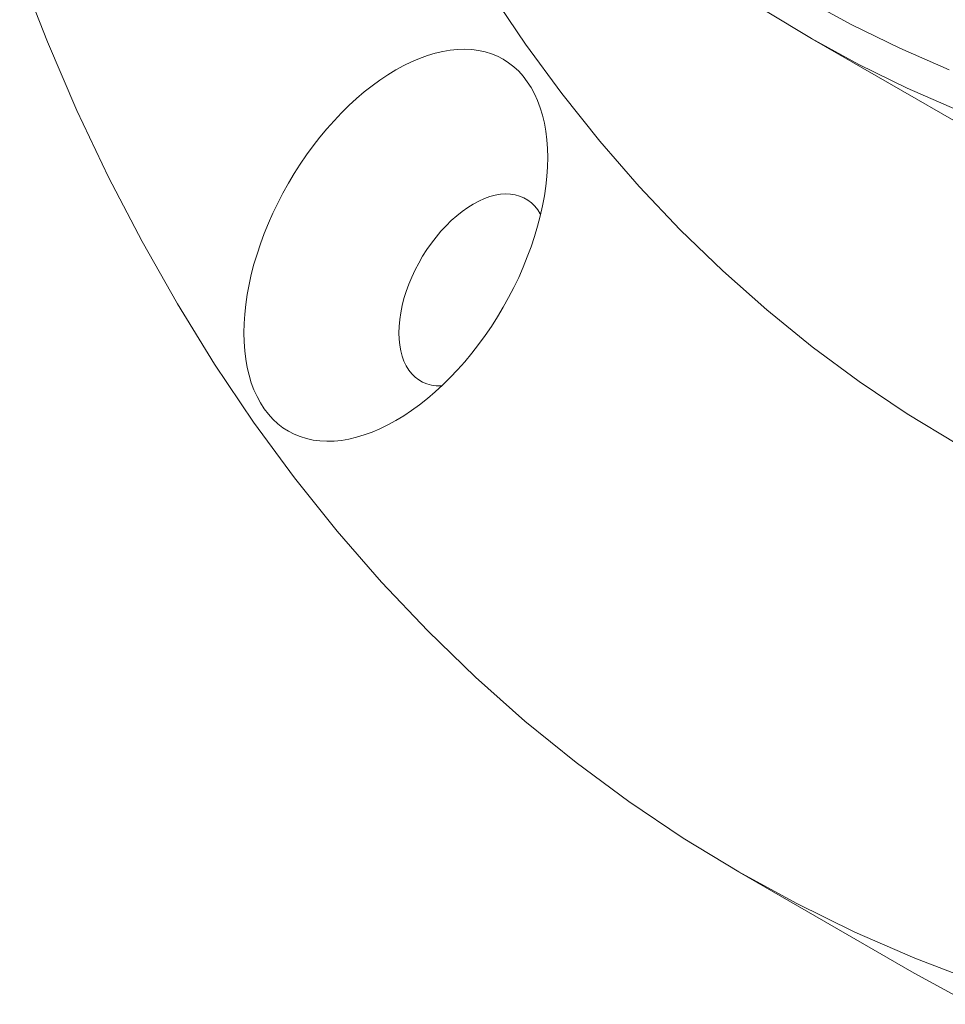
# Model space of a CAD drawing. Header units: millimetres. Extents: x 5 to 415, y 5 to 292.
# Tile 5 of 256: x 332 to 342, y 80 to 91. Entities that reach past the tile are written whole.
import ezdxf

# ---------------------------------------------------------------- set-up
doc = ezdxf.new("R2010")
doc.units = ezdxf.units.MM

msp = doc.modelspace()

# ---------------------------------------------------------------- linework, layer by layer
at = {"color": 7, "linetype": 'Continuous', "lineweight": 15}
for p, q in [((340.29962, 90.84563), (343.36375, 89.07675)), ((339.51645, 81.86795), (341.40206, 80.7794))]:
    msp.add_line(p, q, dxfattribs=at)
at = {"color": 7, "linetype": 'Continuous', "lineweight": 15, "flags": 128}
for points in [[(333.27454, 101.16626), (333.46548, 100.49468), (333.67408, 99.83934), (333.90019, 99.20067), (334.14366, 98.57913), (334.40433, 97.97514), (334.682, 97.3891), (334.9765, 96.82142), (335.28763, 96.2725), (335.61516, 95.7427), (335.95887, 95.23239), (336.31853, 94.74192), (336.6939, 94.27163), (337.0847, 93.82183), (337.49069, 93.39284), (337.91157, 92.98495), (338.34707, 92.59844), (338.79687, 92.23358), (339.26068, 91.89061), (339.73817, 91.56977), (340.22902, 91.27127), (340.7329, 90.99534), (341.24945, 90.74214), (341.77832, 90.51187)], [(341.86219, 86.47957), (341.32828, 86.80425), (340.8089, 87.15323), (340.30441, 87.52629), (339.81515, 87.92316), (339.34145, 88.34357), (338.88365, 88.78724), (338.44205, 89.25386), (338.01696, 89.74311), (337.60867, 90.25466), (337.21746, 90.78815), (336.8436, 91.34323), (336.48734, 91.9195), (336.14892, 92.51658), (335.82859, 93.13405), (335.52655, 93.77149), (335.24302, 94.42847), (334.9782, 95.10453), (334.73225, 95.79922), (334.50535, 96.51205), (334.29766, 97.24253), (334.10932, 97.99018), (333.94046, 98.75446), (333.93159, 98.79769)], [(342.07221, 80.68621), (341.4104, 80.93976), (340.76323, 81.22155), (340.13114, 81.53138), (339.51456, 81.86904), (338.91391, 82.2343), (338.32961, 82.62691), (337.76205, 83.04659), (337.21164, 83.49307), (336.67873, 83.96604), (336.1637, 84.46517), (335.6669, 84.99012), (335.18868, 85.54052), (334.72935, 86.11602), (334.28924, 86.71619), (333.86864, 87.34065), (333.46785, 87.98896), (333.08713, 88.66067), (332.72676, 89.35532), (332.38697, 90.07245), (332.068, 90.81155), (331.77007, 91.57212)], [(341.86094, 90.08046), (341.32743, 90.31276), (340.80635, 90.56817), (340.29806, 90.84653), (339.8029, 91.14764)], [(337.45594, 89.56497), (337.4537, 89.66254), (337.44698, 89.75724), (337.4358, 89.84884), (337.4202, 89.93707), (337.40021, 90.02169), (337.37588, 90.10246), (337.3473, 90.17918), (337.31452, 90.25163), (337.27765, 90.3196), (337.23679, 90.38292), (337.19205, 90.44141), (337.14354, 90.49491), (337.0914, 90.54327), (337.03579, 90.58636), (336.97684, 90.62406), (336.91472, 90.65628), (336.8496, 90.68291), (336.78165, 90.70389), (336.71108, 90.71916), (336.63806, 90.72868), (336.5628, 90.73242), (336.4855, 90.73037), (336.40638, 90.72254), (336.32565, 90.70895), (336.24354, 90.68963), (336.16027, 90.66465), (336.07606, 90.63406), (335.99115, 90.59795), (335.90578, 90.55642), (335.82017, 90.50959), (335.73456, 90.45758), (335.64918, 90.40053), (335.56428, 90.33861), (335.48007, 90.27198), (335.3968, 90.20082), (335.31469, 90.12533), (335.23396, 90.04572), (335.15484, 89.9622), (335.07754, 89.875), (335.00228, 89.78436), (334.92926, 89.69054), (334.85869, 89.59378), (334.79074, 89.49436), (334.72562, 89.39254), (334.6635, 89.2886), (334.60455, 89.18284), (334.54893, 89.07553), (334.4968, 88.96698), (334.44829, 88.85748), (334.40355, 88.74733), (334.36268, 88.63683), (334.32582, 88.52628), (334.29304, 88.416), (334.26446, 88.30628), (334.24013, 88.19741), (334.22014, 88.08971), (334.20454, 87.98347), (334.19336, 87.87897), (334.18664, 87.7765), (334.1844, 87.67635), (334.18664, 87.57878), (334.19336, 87.48407), (334.20454, 87.39248), (334.22014, 87.30425), (334.24013, 87.21963), (334.26446, 87.13885), (334.29304, 87.06213), (334.32582, 86.98969), (334.36268, 86.92171), (334.40355, 86.85839), (334.44829, 86.79991), (334.4968, 86.74641), (334.54893, 86.69805), (334.60455, 86.65496), (334.6635, 86.61725), (334.72562, 86.58504), (334.79074, 86.55841), (334.85869, 86.53743), (334.92926, 86.52216), (335.00228, 86.51264), (335.07754, 86.5089), (335.15484, 86.51095), (335.23396, 86.51878), (335.31469, 86.53237), (335.3968, 86.55169), (335.48007, 86.57667), (335.56428, 86.60726), (335.64918, 86.64337), (335.73456, 86.68489), (335.82017, 86.73173), (335.90578, 86.78374), (335.99115, 86.84078), (336.07606, 86.90271), (336.16027, 86.96934), (336.24354, 87.0405), (336.32565, 87.11599), (336.40638, 87.1956), (336.4855, 87.27912), (336.5628, 87.36632), (336.63806, 87.45695), (336.71108, 87.55078), (336.78165, 87.64753), (336.8496, 87.74696), (336.91472, 87.84878), (336.97684, 87.95271), (337.03579, 88.05848), (337.0914, 88.16578), (337.14354, 88.27434), (337.19205, 88.38384), (337.23679, 88.49399), (337.27765, 88.60449), (337.31452, 88.71503), (337.3473, 88.82532), (337.37588, 88.93504), (337.40021, 89.0439), (337.4202, 89.1516), (337.4358, 89.25785), (337.44698, 89.36235), (337.4537, 89.46482), (337.45594, 89.56497)], [(337.37979, 88.95138), (337.37658, 88.95732), (337.34858, 89.00233), (337.31669, 89.04253), (337.28111, 89.07766), (337.24201, 89.10755), (337.19964, 89.13202), (337.15421, 89.15094), (337.10599, 89.1642), (337.05525, 89.17172), (337.00226, 89.17347), (336.94734, 89.16944), (336.89077, 89.15964), (336.83288, 89.14413), (336.774, 89.12301), (336.71444, 89.09638), (336.65456, 89.06439), (336.59467, 89.02723), (336.53512, 88.9851), (336.47623, 88.93824), (336.41834, 88.88691), (336.36178, 88.8314), (336.30685, 88.77202), (336.25386, 88.70909), (336.20312, 88.64298), (336.1549, 88.57405), (336.10947, 88.50268), (336.0671, 88.42929), (336.02801, 88.35426), (335.99242, 88.27804), (335.96053, 88.20103), (335.93253, 88.12368), (335.90857, 88.04642), (335.88877, 87.96967), (335.87326, 87.89387), (335.86212, 87.81944), (335.85541, 87.7468), (335.85317, 87.67635), (335.85541, 87.60848), (335.86212, 87.54359), (335.87326, 87.48202), (335.88877, 87.42413), (335.90857, 87.37023), (335.93253, 87.32064), (335.96053, 87.27562), (335.99242, 87.23543), (336.02801, 87.20029), (336.0671, 87.1704), (336.10947, 87.14593), (336.1549, 87.12701), (336.20312, 87.11376), (336.25386, 87.10623), (336.30685, 87.10448), (336.31371, 87.10467)], [(342.01676, 80.44283), (341.40206, 80.7794)]]:
    msp.add_lwpolyline(points, dxfattribs=at)

doc.saveas('drawing.dxf')
